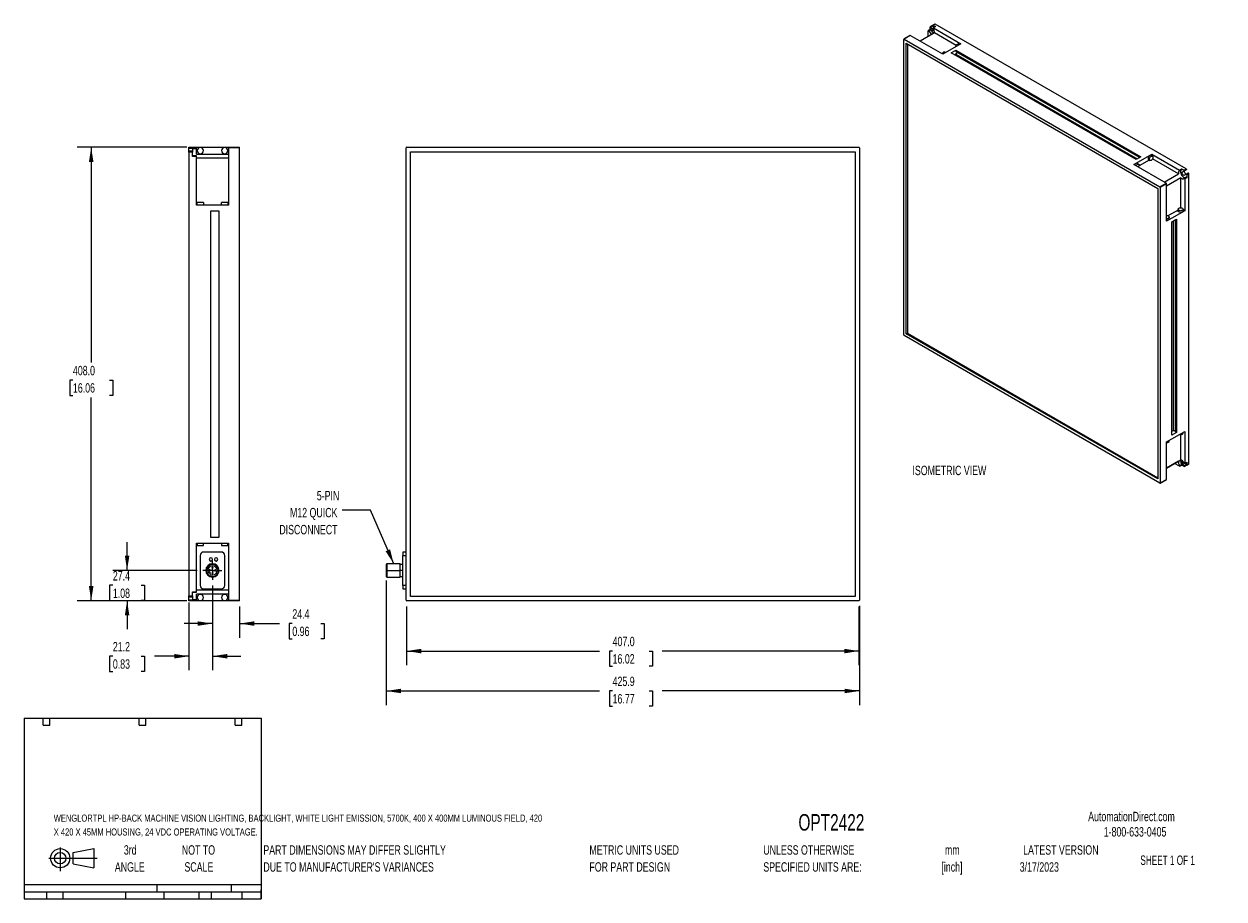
# Model space of a CAD drawing. Header units: millimetres. Extents: x 6 to 1356, y 6 to 990.
import ezdxf

# ---------------------------------------------------------------- set-up
doc = ezdxf.new("R2010")
doc.units = ezdxf.units.MM
doc.header["$LTSCALE"] = 5
doc.linetypes.add('CENTERX2', pattern=[20.32, 12.7, -2.54, 2.54, -2.54])
doc.layers.add('CENTER', color=40, linetype='CENTERX2')
doc.layers.add('DIMENSIONS', color=140, linetype='Continuous', lineweight=25)
doc.layers.add('TEXT', color=140, linetype='Continuous', lineweight=25)
doc.styles.add('SLDTEXTSTYLE0', font='TXT', dxfattribs={"width": 0.7})
doc.styles.add('SLDTEXTSTYLE1', font='TXT', dxfattribs={"width": 0.65})
doc.dimstyles.new('SLDDIMSTYLE0', dxfattribs={"dimtxt": 10.790039, "dimasz": 16.51, "dimexe": 0, "dimexo": 0.0625, "dimgap": 2.69751, "dimtad": 0, "dimtih": 1, "dimtoh": 1, "dimlfac": 0.8, "dimrnd": 1e-09, "dimzin": 4, "dimdsep": 46, "dimtxsty": 'SLDTEXTSTYLE0', "dimsah": 1, "dimcen": 0.09, "dimadec": 0, "dimazin": 1, "dimtfac": 1, "dimtofl": 0, "dimtmove": 0, "dimatfit": 3, "dimfxl": 0, "dimfrac": 2, "dimtolj": 1, "dimtzin": 12, "dimarcsym": 0})
doc.dimstyles.new('SLDDIMSTYLE1', dxfattribs={"dimtxt": 10.790039, "dimasz": 16.51, "dimexe": 0, "dimexo": 0.0625, "dimgap": 2.69751, "dimtad": 0, "dimtih": 1, "dimtoh": 1, "dimlfac": 0.8, "dimrnd": 1e-09, "dimzin": 12, "dimdsep": 46, "dimtxsty": 'SLDTEXTSTYLE0', "dimsah": 1, "dimcen": 0.09, "dimadec": 0, "dimazin": 3, "dimtfac": 1, "dimtofl": 0, "dimtmove": 0, "dimatfit": 3, "dimfxl": 0, "dimfrac": 2, "dimtolj": 1, "dimtzin": 12, "dimarcsym": 0})
doc.dimstyles.new('SLDDIMSTYLE2', dxfattribs={"dimtxt": 0.18, "dimasz": 16.51, "dimexe": 0, "dimexo": 0.0625, "dimgap": 0, "dimtad": 0, "dimtih": 1, "dimtoh": 1, "dimdec": 0, "dimrnd": 1e-09, "dimzin": 0, "dimdsep": 46, "dimtxsty": 'Standard', "dimsah": 1, "dimcen": 0.09, "dimadec": 0, "dimazin": 0, "dimtfac": 16.51, "dimtdec": 0, "dimtofl": 0, "dimtmove": 0, "dimatfit": 3, "dimfxl": 0, "dimfrac": 2, "dimtolj": 1, "dimtzin": 0, "dimarcsym": 0})
doc.dimstyles.new('SLDDIMSTYLE3', dxfattribs={"dimtxt": 10.790039, "dimasz": 16.51, "dimexe": 0, "dimexo": 0.0625, "dimgap": 2.69751, "dimtad": 0, "dimtih": 1, "dimtoh": 1, "dimlfac": 0.8, "dimrnd": 1e-09, "dimzin": 12, "dimdsep": 46, "dimtxsty": 'SLDTEXTSTYLE0', "dimsah": 1, "dimcen": 0.09, "dimadec": 0, "dimazin": 3, "dimtfac": 1, "dimtmove": 0, "dimatfit": 0, "dimfxl": 0, "dimfrac": 2, "dimtolj": 1, "dimtzin": 12, "dimarcsym": 0})

# ---------------------------------------------------------------- blocks, each defined once
blk = doc.blocks.new('Block11')
at = {"color": 7, "linetype": 'Continuous', "lineweight": 18}
for p, q in [((0, 14.4), (54.4, 14.4)), ((12.9, 26.6), (12.9, 0)), ((27.4, 20.8), (50.9, 25.2)), ((27.4, 8), (27.4, 20.8)), ((50.9, 25.2), (50.9, 3.7)), ((27.4, 8), (50.9, 3.7))]:
    blk.add_line(p, q, dxfattribs=at)
for radius in [10.8, 6.43]:
    blk.add_circle((12.9, 14.4), radius, dxfattribs=at)
blk = doc.blocks.new('Block12')
at = {"color": 7, "linetype": 'Continuous'}
blk.add_blockref('Block11', (0, 0), dxfattribs=at)
blk = doc.blocks.new('SW_NOTE_0')
at = {"layer": 'TEXT', "color": 0, "attachment_point": 1, "style": 'SLDTEXTSTYLE0'}
for s, insert, char_height in [('WENGLORTPL HP-BACK MACHINE VISION LIGHTING, BACKLIGHT, WHITE LIGHT EMISSION, 5700K, 400 X 400MM LUMINOUS FIELD, 420', (0, 10.2), 7.9375), ('X 420 X 45MM HOUSING, 24 VDC OPERATING VOLTAGE.', (0, -5.4), 7.938)]:
    blk.add_mtext(s, dxfattribs=dict(at, insert=insert, char_height=char_height))
blk = doc.blocks.new('SW_NOTE_0_1')
at = {"layer": 'TEXT', "color": 0, "char_height": 10.58, "attachment_point": 2, "style": 'SLDTEXTSTYLE0'}
for s, insert in [('mm', (14.2, 13.6)), ('[inch]', (13.8, -5.5))]:
    blk.add_mtext(s, dxfattribs=dict(at, insert=insert))
blk = doc.blocks.new('SW_NOTE_0_2')
at = {"layer": 'TEXT', "color": 0, "char_height": 10.583, "attachment_point": 1, "style": 'SLDTEXTSTYLE0'}
for s, insert in [('UNLESS OTHERWISE', (0, 13.6)), ('SPECIFIED UNITS ARE:', (0, -5.5))]:
    blk.add_mtext(s, dxfattribs=dict(at, insert=insert))
blk = doc.blocks.new('SW_NOTE_0_3')
at = {"layer": 'TEXT', "color": 0, "char_height": 10.583, "attachment_point": 1, "style": 'SLDTEXTSTYLE0'}
for s, insert in [('PART DIMENSIONS MAY DIFFER SLIGHTLY', (0, 13.6)), ("DUE TO MANUFACTURER'S VARIANCES", (0, -5.5))]:
    blk.add_mtext(s, dxfattribs=dict(at, insert=insert))
blk = doc.blocks.new('SW_NOTE_0_4')
at = {"layer": 'TEXT', "color": 0, "char_height": 10.58, "attachment_point": 2, "style": 'SLDTEXTSTYLE0'}
for s, insert in [('NOT TO', (26.3, 13.6)), ('SCALE', (26.8, -5.5))]:
    blk.add_mtext(s, dxfattribs=dict(at, insert=insert))
blk = doc.blocks.new('SW_NOTE_0_5')
at = {"layer": 'TEXT', "color": 0, "char_height": 10.58, "attachment_point": 2, "style": 'SLDTEXTSTYLE0'}
for s, insert in [('3rd', (11.6, 13.6)), ('ANGLE', (11.1, -5.5))]:
    blk.add_mtext(s, dxfattribs=dict(at, insert=insert))
blk = doc.blocks.new('SW_NOTE_0_6')
at = {"layer": 'TEXT', "color": 0, "char_height": 10.583, "attachment_point": 1, "style": 'SLDTEXTSTYLE0'}
for s, insert in [('METRIC UNITS USED', (0, 13.6)), ('FOR PART DESIGN', (0, -5.5))]:
    blk.add_mtext(s, dxfattribs=dict(at, insert=insert))
blk = doc.blocks.new('_D')
at = {"layer": 'DIMENSIONS'}
for p, q in [((436.8, 335.3), (436.8, 269.3)), ((945.6, 335.3), (945.6, 269.3)), ((436.8, 285.2), (653.9, 285.2)), ((668.5, 285.2), (664.9, 285.2)), ((664.9, 285.2), (664.9, 268)), ((709.6, 285.2), (713.2, 285.2)), ((713.2, 285.2), (713.2, 268)), ((945.6, 285.2), (724.2, 285.2)), ((664.9, 268), (668.5, 268)), ((713.2, 268), (709.6, 268))]:
    blk.add_line(p, q, dxfattribs=at)
for points in [[(436.8, 285.2), (453.3, 282.6), (453.3, 287.7)], [(945.6, 285.2), (929.1, 287.7), (929.1, 282.6)]]:
    blk.add_solid(points, dxfattribs=at)
at = {"layer": 'DIMENSIONS', "char_height": 10.58, "attachment_point": 1, "style": 'SLDTEXTSTYLE0'}
for s, insert in [('407.0', (668.5, 301.2)), ('16.02', (668.5, 281.7))]:
    blk.add_mtext(s, dxfattribs=dict(at, insert=insert))
blk = doc.blocks.new('_D_1')
at = {"layer": 'DIMENSIONS'}
for p, q in [((413.8, 364.4), (413.8, 224.4)), ((946.2, 335.9), (946.2, 224.4)), ((413.8, 240.3), (653.9, 240.3)), ((668.5, 240.3), (664.9, 240.3)), ((664.9, 240.3), (664.9, 223.2)), ((709.6, 240.3), (713.2, 240.3)), ((713.2, 240.3), (713.2, 223.2)), ((946.2, 240.3), (724.2, 240.3)), ((664.9, 223.2), (668.5, 223.2)), ((713.2, 223.2), (709.6, 223.2))]:
    blk.add_line(p, q, dxfattribs=at)
for points in [[(413.8, 240.3), (430.3, 237.8), (430.3, 242.8)], [(946.2, 240.3), (929.7, 242.8), (929.7, 237.8)]]:
    blk.add_solid(points, dxfattribs=at)
at = {"layer": 'DIMENSIONS', "char_height": 10.58, "attachment_point": 1, "style": 'SLDTEXTSTYLE0'}
for s, insert in [('425.9', (668.5, 256.4)), ('16.77', (668.5, 236.8))]:
    blk.add_mtext(s, dxfattribs=dict(at, insert=insert))
blk = doc.blocks.new('SW_NOTE_0_7')
at = {"layer": 'TEXT', "color": 0, "char_height": 10.58, "attachment_point": 3, "style": 'SLDTEXTSTYLE0'}
for s, insert in [('5-PIN', (-3.2, 21.6)), ('M12 QUICK', (-5.3, 2.5)), ('DISCONNECT', (-5.2, -16.6))]:
    blk.add_mtext(s, dxfattribs=dict(at, insert=insert))
blk = doc.blocks.new('_D_2')
at = {"layer": 'DIMENSIONS'}
for p, q in [((218.4, 358.9), (218.4, 263.5)), ((191.9, 339.6), (191.9, 263.5)), ((106.3, 279.4), (102.7, 279.4)), ((102.7, 279.4), (102.7, 262.2)), ((138.3, 279.4), (142, 279.4)), ((142, 279.4), (142, 262.2)), ((191.9, 279.4), (153, 279.4)), ((218.4, 279.4), (250.1, 279.4)), ((102.7, 262.2), (106.3, 262.2)), ((142, 262.2), (138.3, 262.2))]:
    blk.add_line(p, q, dxfattribs=at)
for points in [[(191.9, 279.4), (175.4, 281.9), (175.4, 276.8)], [(218.4, 279.4), (234.9, 276.8), (234.9, 281.9)]]:
    blk.add_solid(points, dxfattribs=at)
at = {"layer": 'DIMENSIONS', "char_height": 10.58, "attachment_point": 1, "style": 'SLDTEXTSTYLE0'}
for s, insert in [('21.2', (106.3, 295.4)), ('0.83', (106.3, 275.9))]:
    blk.add_mtext(s, dxfattribs=dict(at, insert=insert))
blk = doc.blocks.new('_D_3')
at = {"layer": 'DIMENSIONS'}
for p, q in [((218.4, 358.9), (218.4, 300.2)), ((248.8, 335.3), (248.8, 300.2)), ((218.4, 316.1), (186.6, 316.1)), ((248.8, 316.1), (293.6, 316.1)), ((308.2, 316.1), (304.6, 316.1)), ((304.6, 316.1), (304.6, 299)), ((340.3, 316.1), (343.9, 316.1)), ((343.9, 316.1), (343.9, 299)), ((304.6, 299), (308.2, 299)), ((343.9, 299), (340.3, 299))]:
    blk.add_line(p, q, dxfattribs=at)
for points in [[(218.4, 316.1), (201.8, 318.6), (201.8, 313.6)], [(248.8, 316.1), (265.3, 313.6), (265.3, 318.6)]]:
    blk.add_solid(points, dxfattribs=at)
at = {"layer": 'DIMENSIONS', "char_height": 10.58, "attachment_point": 1, "style": 'SLDTEXTSTYLE0'}
for s, insert in [('24.4', (308.2, 332.2)), ('0.96', (308.2, 312.6))]:
    blk.add_mtext(s, dxfattribs=dict(at, insert=insert))
blk = doc.blocks.new('_D_4')
at = {"layer": 'DIMENSIONS'}
for p, q in [((122.3, 375.9), (122.3, 407.6)), ((201.3, 375.9), (106.4, 375.9)), ((106.3, 359.1), (102.7, 359.1)), ((102.7, 359.1), (102.7, 341.9)), ((138.3, 359.1), (142, 359.1)), ((142, 359.1), (142, 341.9)), ((102.7, 341.9), (106.3, 341.9)), ((189.7, 341.7), (106.4, 341.7)), ((122.3, 341.7), (122.3, 309.9)), ((142, 341.9), (138.3, 341.9))]:
    blk.add_line(p, q, dxfattribs=at)
for points in [[(122.3, 375.9), (124.9, 392.4), (119.8, 392.4)], [(122.3, 341.7), (119.8, 325.2), (124.9, 325.2)]]:
    blk.add_solid(points, dxfattribs=at)
at = {"layer": 'DIMENSIONS', "char_height": 10.58, "attachment_point": 1, "style": 'SLDTEXTSTYLE0'}
for s, insert in [('27.4', (106.3, 375.1)), ('1.08', (106.3, 355.5))]:
    blk.add_mtext(s, dxfattribs=dict(at, insert=insert))
blk = doc.blocks.new('_D_5')
at = {"layer": 'DIMENSIONS'}
for p, q in [((189.7, 851.7), (66, 851.7)), ((81.9, 851.7), (81.9, 609.5)), ((61.4, 589.9), (57.8, 589.9)), ((57.8, 589.9), (57.8, 572.7)), ((102.4, 589.9), (106.1, 589.9)), ((106.1, 589.9), (106.1, 572.7)), ((57.8, 572.7), (61.4, 572.7)), ((81.9, 341.7), (81.9, 570.3)), ((106.1, 572.7), (102.4, 572.7)), ((189.7, 341.7), (66, 341.7))]:
    blk.add_line(p, q, dxfattribs=at)
for points in [[(81.9, 851.7), (79.4, 835.2), (84.5, 835.2)], [(81.9, 341.7), (84.5, 358.2), (79.4, 358.2)]]:
    blk.add_solid(points, dxfattribs=at)
at = {"layer": 'DIMENSIONS', "char_height": 10.58, "attachment_point": 1, "style": 'SLDTEXTSTYLE0'}
for s, insert in [('408.0', (61.4, 605.9)), ('16.06', (61.4, 586.4))]:
    blk.add_mtext(s, dxfattribs=dict(at, insert=insert))
blk = doc.blocks.new('SW_CENTERMARKSYMBOL_0')
at = {"layer": 'CENTER', "color": 0}
for p, q in [((-6.35, 0), (-10.675, 0)), ((0, 0), (-3.175, 0)), ((0, 6.35), (0, 10.675)), ((0, 0), (0, 3.175)), ((0, 0), (0, -3.175)), ((0, 0), (3.175, 0)), ((6.35, 0), (10.675, 0)), ((0, -6.35), (0, -10.675))]:
    blk.add_line(p, q, dxfattribs=at)

msp = doc.modelspace()

# ---------------------------------------------------------------- linework, layer by layer
for p, q in [((1025.873, 984.243), (1025.873, 987.155)), ((1028.331, 988.743), (1025.976, 987.384)), ((1026.476, 987.095), (1028.726, 988.394)), ((1028.283, 983.966), (1026.476, 987.095)), ((1031.081, 990.331), (1028.726, 988.972)), ((1028.726, 988.395), (1029.81, 986.517)), ((1031.331, 990.307), (1028.976, 988.947)), ((1028.976, 988.947), (1031.644, 987.407)), ((1031.394, 987.432), (1029.047, 986.077)), ((1031.644, 987.407), (1029.297, 986.052)), ((1029.297, 986.052), (1060.295, 968.157)), ((1313.623, 827.343), (1031.331, 990.307)), ((996.054, 640.785), (996.054, 973.117)), ((1003.123, 977.366), (996.158, 973.346)), ((1003.373, 977.342), (996.408, 973.321)), ((996.408, 973.321), (1284.2, 807.182)), ((1039.789, 956.319), (1003.373, 977.342)), ((1030.51, 980.371), (1014.318, 971.023)), ((1023.525, 976.339), (1023.525, 982.719)), ((1025.976, 984.303), (1023.629, 982.948)), ((1023.879, 982.923), (1026.226, 984.278)), ((1024.168, 982.583), (1026.516, 983.938)), ((1028.283, 983.966), (1029.561, 984.703)), ((1054.977, 966.246), (1030.51, 980.371)), ((998.882, 642.01), (998.882, 968.626)), ((998.882, 968.626), (1281.725, 805.344)), ((1000.049, 967.952), (1000.049, 642.683)), ((1060.295, 968.157), (1039.789, 956.319)), ((1042.942, 958.14), (1042.072, 958.642)), ((1049.476, 957.83), (1054.709, 960.85)), ((1054.709, 960.85), (1262.598, 840.838)), ((1054.709, 960.85), (1054.709, 959.544)), ((1054.709, 959.544), (1261.466, 840.185)), ((1055.936, 958.835), (1054.709, 956.278)), ((1058.498, 967.12), (1057.629, 967.622)), ((1257.365, 837.818), (1049.476, 957.83)), ((1054.709, 956.278), (1053.436, 955.543)), ((1054.709, 956.278), (1258.637, 838.552)), ((191.92, 851.671), (196.083, 851.671)), ((191.92, 850.604), (191.92, 851.671)), ((191.92, 850.604), (196.083, 850.604)), ((191.92, 847.41), (191.92, 850.604)), ((196.083, 851.671), (196.083, 850.604)), ((196.083, 851.671), (200.233, 851.671)), ((196.083, 850.604), (196.083, 847.41)), ((196.083, 850.535), (200.233, 850.535)), ((200.233, 850.535), (200.233, 851.671)), ((200.233, 851.671), (236.483, 851.671)), ((200.233, 844.046), (200.233, 850.535)), ((236.483, 851.671), (248.795, 851.671)), ((236.483, 851.671), (236.483, 851.046)), ((236.483, 851.046), (236.483, 786.671)), ((248.795, 851.046), (236.483, 851.046)), ((248.795, 851.046), (248.795, 851.671)), ((248.795, 342.296), (248.795, 851.046)), ((436.212, 342.296), (436.212, 851.046)), ((436.837, 851.671), (945.587, 851.671)), ((946.212, 851.046), (946.212, 342.296)), ((196.083, 847.41), (191.92, 847.41)), ((191.92, 846.81), (191.92, 847.41)), ((196.083, 846.81), (191.92, 846.81)), ((191.92, 846.185), (191.92, 846.81)), ((191.92, 846.185), (191.92, 347.157)), ((196.083, 846.185), (191.92, 846.185)), ((196.083, 847.41), (196.083, 846.81)), ((196.083, 846.81), (196.083, 846.185)), ((196.083, 841.468), (196.083, 846.185)), ((200.233, 842.093), (196.083, 842.093)), ((200.233, 841.468), (196.083, 841.468)), ((200.233, 844.046), (236.483, 844.046)), ((200.233, 841.468), (200.233, 842.093)), ((200.233, 786.671), (200.233, 841.468)), ((236.483, 839.324), (200.233, 839.324)), ((441.212, 346.671), (441.212, 846.671)), ((441.212, 846.671), (941.212, 846.671)), ((941.212, 846.671), (941.212, 346.671)), ((1254.749, 832.225), (1275.255, 844.063)), ((1262.598, 840.838), (1257.365, 837.818)), ((1272.172, 837.303), (1260.701, 830.68)), ((1270.8, 839.042), (1272.391, 838.123)), ((1271.38, 837.76), (1272.971, 836.841)), ((1275.771, 841.691), (1274.18, 842.61)), ((1275.255, 844.063), (1306.253, 826.168)), ((1275.255, 841.989), (1275.255, 844.063)), ((1305.04, 821.888), (1275.905, 838.707)), ((1291.165, 811.203), (1254.749, 832.225)), ((1260.215, 832.711), (1258.624, 833.629)), ((1306.253, 826.168), (1308.601, 827.524)), ((1306.503, 825.327), (1308.851, 826.682)), ((1308.601, 827.524), (1311.269, 825.983)), ((1309.712, 824.099), (1312.066, 825.458)), ((1309.712, 824.099), (1311.519, 825.142)), ((1311.269, 825.983), (1313.623, 827.343)), ((1311.519, 825.142), (1313.873, 826.501)), ((1313.873, 826.501), (1312.066, 825.458)), ((1284.2, 807.182), (1291.165, 811.203)), ((1291.519, 810.59), (1284.554, 806.569)), ((1288.848, 812.54), (1305.04, 821.888)), ((1307.711, 817.261), (1291.519, 807.913)), ((1291.519, 768.538), (1291.519, 810.59)), ((1307.711, 783.618), (1307.711, 817.261)), ((1313.769, 818.164), (1311.421, 816.809)), ((1314.019, 818.139), (1311.671, 816.784)), ((1313.769, 821.245), (1311.962, 820.201)), ((1314.372, 817.527), (1312.025, 816.172)), ((1312.025, 816.172), (1312.025, 780.376)), ((1316.123, 822.604), (1313.769, 821.245)), ((1316.373, 822.58), (1314.019, 821.22)), ((1316.727, 821.967), (1314.372, 820.608)), ((1314.372, 820.608), (1314.372, 817.527)), ((1316.727, 495.986), (1316.727, 821.967)), ((1281.725, 805.344), (1281.725, 478.728)), ((1284.554, 806.569), (1284.554, 474.237)), ((236.483, 786.671), (200.233, 786.671)), ((208.108, 789.484), (201.108, 789.484)), ((201.108, 786.671), (201.108, 789.484)), ((208.108, 789.484), (208.108, 786.671)), ((228.608, 786.671), (228.608, 789.484)), ((235.608, 789.484), (228.608, 789.484)), ((235.608, 789.484), (235.608, 786.671)), ((216.358, 780.421), (225.608, 780.421)), ((216.358, 412.921), (216.358, 780.421)), ((225.608, 780.421), (225.608, 412.921)), ((1312.025, 780.376), (1291.519, 768.538)), ((1304.628, 781.087), (1293.158, 774.465)), ((1294.672, 771.192), (1294.672, 773.029)), ((1297.67, 768.007), (1302.903, 771.028)), ((1301.772, 531.618), (1301.772, 770.375)), ((1302.903, 771.028), (1302.903, 530.965)), ((1304.628, 782.009), (1304.628, 780.172)), ((1305.449, 780.866), (1305.449, 779.029)), ((1310.228, 780.172), (1310.228, 782.009)), ((1312.025, 780.376), (1310.228, 781.413)), ((1297.67, 527.944), (1297.67, 768.007)), ((1298.943, 768.742), (1298.943, 533.251)), ((1284.2, 474.033), (996.408, 640.172)), ((998.882, 642.01), (1000.049, 642.683)), ((1281.725, 478.728), (998.882, 642.01)), ((1000.049, 642.683), (1281.725, 480.075)), ((1291.519, 520.31), (1312.025, 532.148)), ((1297.67, 532.516), (1298.943, 533.251)), ((1302.903, 530.965), (1297.67, 527.944)), ((1298.943, 533.251), (1301.772, 533.035)), ((1301.772, 531.618), (1302.903, 530.965)), ((1307.711, 500.243), (1307.711, 528.498)), ((1310.228, 530.107), (1310.228, 531.111)), ((1312.025, 532.148), (1312.025, 496.353)), ((1291.519, 478.258), (1291.519, 520.31)), ((1294.672, 521.126), (1294.672, 522.131)), ((1291.519, 490.895), (1307.711, 500.243)), ((1305.04, 498.701), (1291.519, 490.895)), ((1306.253, 493.02), (1300.726, 496.21)), ((1308.804, 495), (1306.456, 493.645)), ((1306.503, 492.995), (1308.851, 494.35)), ((1311.269, 492.835), (1308.747, 494.29)), ((1310.989, 497.255), (1309.712, 496.517)), ((1311.519, 493.387), (1309.712, 496.517)), ((1313.769, 494.686), (1311.519, 493.387)), ((1311.519, 492.81), (1313.873, 494.169)), ((1313.977, 494.398), (1311.622, 493.039)), ((1311.921, 496.124), (1314.269, 497.479)), ((1312.025, 496.353), (1314.372, 497.708)), ((1312.685, 496.564), (1313.769, 494.687)), ((1314.269, 494.398), (1316.623, 495.757)), ((1314.372, 497.708), (1314.372, 494.627)), ((1314.372, 494.627), (1316.727, 495.986)), ((1284.45, 474.008), (1291.415, 478.029)), ((1284.554, 474.237), (1291.519, 478.258)), ((200.233, 406.671), (236.483, 406.671)), ((200.233, 351.874), (200.233, 406.671)), ((201.108, 406.671), (201.108, 403.859)), ((208.108, 403.859), (208.108, 406.671)), ((225.608, 412.921), (216.358, 412.921)), ((228.608, 406.671), (228.608, 403.859)), ((235.608, 403.859), (235.608, 406.671)), ((236.483, 406.671), (236.483, 342.296)), ((201.108, 403.859), (208.108, 403.859)), ((204.608, 392.768), (204.608, 359.018)), ((228.358, 396.518), (208.358, 396.518)), ((228.608, 403.859), (235.608, 403.859)), ((232.108, 359.018), (232.108, 392.768)), ((432.587, 396.518), (432.587, 392.768)), ((436.212, 396.518), (432.587, 396.518)), ((432.587, 359.018), (432.587, 392.768)), ((432.587, 392.768), (436.212, 392.768)), ((218.068, 379.022), (217.733, 379.022)), ((218.983, 379.022), (218.648, 379.022)), ((414.462, 383.393), (413.837, 382.768)), ((413.837, 382.768), (413.837, 375.893)), ((429.337, 383.393), (414.462, 383.393)), ((414.462, 383.393), (414.462, 375.893)), ((429.337, 375.893), (429.337, 383.393)), ((432.587, 382.612), (429.337, 382.612)), ((210.858, 375.893), (211.483, 375.893)), ((214.69, 373.285), (214.198, 372.794)), ((214.939, 375.893), (214.604, 375.893)), ((215.751, 372.225), (215.259, 371.733)), ((215.854, 375.893), (215.519, 375.893)), ((218.068, 375.893), (217.733, 375.893)), ((218.068, 372.764), (217.733, 372.764)), ((218.983, 375.893), (218.648, 375.893)), ((218.983, 372.764), (218.648, 372.764)), ((221.197, 375.893), (220.862, 375.893)), ((222.112, 375.893), (221.777, 375.893)), ((225.233, 375.893), (225.858, 375.893)), ((413.837, 375.893), (413.837, 369.018)), ((413.837, 375.893), (414.462, 375.893)), ((413.837, 369.018), (414.462, 368.393)), ((414.462, 375.893), (414.462, 368.393)), ((414.462, 375.893), (429.337, 375.893)), ((414.462, 368.393), (429.337, 368.393)), ((429.337, 368.393), (429.337, 375.893)), ((432.587, 375.893), (429.337, 375.893)), ((429.337, 369.174), (432.587, 369.174)), ((196.083, 351.874), (200.233, 351.874)), ((196.083, 347.157), (196.083, 351.874)), ((196.083, 351.249), (200.233, 351.249)), ((200.233, 354.018), (236.483, 354.018)), ((200.233, 351.249), (200.233, 351.874)), ((208.358, 355.268), (228.358, 355.268)), ((432.587, 359.018), (432.587, 355.268)), ((436.212, 359.018), (432.587, 359.018)), ((432.587, 355.268), (436.212, 355.268)), ((191.92, 347.157), (196.083, 347.157)), ((191.92, 346.532), (191.92, 347.157)), ((191.92, 346.532), (196.083, 346.532)), ((191.92, 345.932), (191.92, 346.532)), ((196.083, 345.932), (191.92, 345.932)), ((191.92, 342.738), (191.92, 345.932)), ((191.92, 342.738), (196.083, 342.738)), ((191.92, 342.738), (191.92, 342.296)), ((196.083, 342.296), (191.92, 342.296)), ((191.92, 341.671), (191.92, 342.296)), ((196.083, 341.671), (191.92, 341.671)), ((196.083, 347.157), (196.083, 346.532)), ((196.083, 346.532), (196.083, 345.932)), ((196.083, 345.932), (196.083, 342.738)), ((200.233, 342.807), (196.083, 342.807)), ((196.083, 342.738), (196.083, 342.296)), ((196.083, 341.671), (196.083, 342.296)), ((200.233, 341.671), (196.083, 341.671)), ((236.483, 349.296), (200.233, 349.296)), ((200.233, 342.807), (200.233, 349.296)), ((200.233, 341.671), (200.233, 342.807)), ((236.483, 341.671), (200.233, 341.671)), ((236.483, 342.296), (248.795, 342.296)), ((236.483, 342.296), (236.483, 341.671)), ((248.795, 341.671), (236.483, 341.671)), ((248.795, 341.671), (248.795, 342.296)), ((945.587, 341.671), (436.837, 341.671)), ((941.212, 346.671), (441.212, 346.671))]:
    msp.add_line(p, q)
at = {"flags": 128}
for points in [[(1026.476, 987.095), (1026.393, 987.215), (1026.295, 987.312), (1026.192, 987.377), (1026.091, 987.406), (1026.002, 987.396), (1025.932, 987.347), (1025.888, 987.265), (1025.873, 987.155)], [(1028.976, 988.947), (1028.874, 988.989), (1028.78, 988.992), (1028.703, 988.956), (1028.65, 988.884), (1028.624, 988.782), (1028.63, 988.66), (1028.664, 988.527), (1028.726, 988.395)], [(1029.093, 985.427), (1029.014, 985.563), (1028.962, 985.706), (1028.943, 985.844), (1028.96, 985.961), (1029.009, 986.047), (1029.088, 986.094), (1029.187, 986.095), (1029.297, 986.052)], [(1042.072, 958.642), (1041.43, 958.766), (1040.672, 958.503), (1039.915, 957.892), (1039.272, 957.025), (1039.107, 956.713)], [(1057.629, 967.622), (1056.986, 967.747), (1056.229, 967.484), (1055.471, 966.872), (1054.829, 966.006), (1054.4, 965.016), (1054.321, 964.709)], [(1274.18, 842.61), (1273.538, 842.734), (1272.78, 842.471), (1272.023, 841.86), (1271.38, 840.993), (1270.951, 840.004), (1270.8, 839.042)], [(1270.8, 839.042), (1270.951, 838.254), (1271.38, 837.76), (1271.38, 837.76)], [(1272.391, 838.123), (1272.542, 839.085), (1272.971, 840.075), (1273.614, 840.941), (1274.371, 841.553), (1275.129, 841.816), (1275.771, 841.691), (1276.2, 841.197), (1276.351, 840.409)], [(1276.351, 840.409), (1276.2, 839.447), (1275.771, 838.458), (1275.129, 837.591), (1274.371, 836.98), (1273.614, 836.717), (1272.971, 836.841), (1272.542, 837.335), (1272.391, 838.123)], [(1258.624, 833.629), (1257.982, 833.754), (1257.224, 833.491), (1256.466, 832.879), (1255.824, 832.013), (1255.658, 831.7)], [(1257.249, 830.782), (1257.415, 831.094), (1258.057, 831.961), (1258.815, 832.572), (1259.573, 832.835), (1260.215, 832.711), (1260.644, 832.217), (1260.795, 831.429)], [(1306.456, 825.309), (1306.053, 825.16), (1305.703, 824.917), (1305.413, 824.584), (1305.191, 824.169), (1305.039, 823.68), (1304.963, 823.129), (1304.963, 822.527), (1305.04, 821.888)], [(1306.253, 826.168), (1306.363, 826.085), (1306.462, 825.969), (1306.54, 825.832), (1306.59, 825.689), (1306.607, 825.552), (1306.588, 825.436), (1306.536, 825.352), (1306.456, 825.309)], [(1307.927, 826.149), (1307.611, 825.683), (1307.343, 824.791), (1307.324, 823.71), (1307.557, 822.517), (1308.025, 821.298), (1308.694, 820.14), (1309.515, 819.126), (1310.432, 818.328), (1311.377, 817.803), (1312.284, 817.59), (1312.845, 817.63)], [(1308.601, 827.524), (1308.711, 827.44), (1308.81, 827.324), (1308.888, 827.187), (1308.938, 827.044), (1308.954, 826.907), (1308.936, 826.791), (1308.884, 826.707), (1308.851, 826.682)], [(1311.962, 820.201), (1311.446, 820.101), (1310.837, 820.313), (1310.228, 820.804), (1309.712, 821.5), (1309.367, 822.295), (1309.246, 823.068), (1309.367, 823.702), (1309.712, 824.099)], [(1311.519, 825.142), (1311.581, 825.203), (1311.615, 825.295), (1311.621, 825.412), (1311.595, 825.543), (1311.542, 825.676), (1311.465, 825.801), (1311.371, 825.907), (1311.269, 825.983)], [(1312.066, 825.458), (1311.722, 825.061), (1311.6, 824.428), (1311.722, 823.655), (1312.066, 822.86), (1312.583, 822.163), (1313.191, 821.672), (1313.8, 821.46), (1314.316, 821.561)], [(1313.623, 827.343), (1313.726, 827.266), (1313.82, 827.16), (1313.897, 827.036), (1313.95, 826.902), (1313.975, 826.771), (1313.97, 826.655), (1313.935, 826.562), (1313.873, 826.501)], [(1307.711, 817.261), (1308.227, 816.875), (1308.748, 816.574), (1309.263, 816.364), (1309.762, 816.251), (1310.233, 816.237), (1310.666, 816.321), (1311.052, 816.503), (1311.382, 816.777)], [(1305.449, 780.866), (1304.842, 781.391), (1304.628, 782.009), (1304.842, 782.628), (1305.449, 783.152), (1306.357, 783.503), (1307.428, 783.626), (1308.5, 783.503), (1309.408, 783.152)], [(1309.408, 783.152), (1310.015, 782.628), (1310.228, 782.009), (1310.015, 781.391), (1309.408, 780.866), (1308.5, 780.516), (1307.428, 780.393), (1306.357, 780.516), (1305.449, 780.866)], [(1293.852, 774.172), (1294.459, 773.648), (1294.672, 773.029), (1294.459, 772.41), (1293.852, 771.886), (1292.944, 771.536), (1291.872, 771.413), (1291.519, 771.425)], [(1294.672, 771.192), (1294.459, 770.573), (1293.852, 770.049), (1292.944, 769.698), (1291.872, 769.575), (1291.519, 769.588)], [(1305.449, 779.029), (1304.842, 779.554), (1304.628, 780.172)], [(1310.228, 780.172), (1310.015, 779.554), (1309.408, 779.029), (1308.5, 778.679), (1307.428, 778.556), (1306.357, 778.679), (1305.449, 779.029)], [(1306.051, 528.699), (1306.357, 528.613), (1307.428, 528.49), (1308.5, 528.613), (1309.408, 528.964), (1310.015, 529.488), (1310.228, 530.107)], [(1291.519, 519.523), (1291.872, 519.51), (1292.944, 519.633), (1293.852, 519.983), (1294.459, 520.508), (1294.672, 521.126)], [(1306.456, 493.645), (1306.536, 493.509), (1306.588, 493.365), (1306.607, 493.228), (1306.59, 493.11), (1306.54, 493.024), (1306.462, 492.978), (1306.363, 492.976), (1306.253, 493.02)], [(1308.851, 494.35), (1308.888, 494.379), (1308.938, 494.465), (1308.954, 494.583), (1308.936, 494.721), (1308.884, 494.864), (1308.804, 495)], [(1309.712, 496.517), (1309.434, 497.111), (1309.276, 497.709), (1309.253, 498.261), (1309.367, 498.718), (1309.605, 499.041)], [(1312.025, 496.353), (1312.007, 496.236), (1311.956, 496.151), (1311.877, 496.106), (1311.778, 496.106), (1311.668, 496.15), (1311.558, 496.235), (1311.459, 496.352), (1311.382, 496.489)], [(1313.974, 494.452), (1313.975, 494.439), (1313.977, 494.398)]]:
    msp.add_lwpolyline(points, dxfattribs=at)
for centre, radius, start, end in [((1028.438, 988.494), 0.272, 46.181326, 113.121305), ((1031.185, 990.109), 0.246, 53.612934, 115.076607), ((1031.499, 987.213), 0.243, 53.158094, 115.531447), ((996.27, 973.152), 0.218, 50.796715, 189.214037), ((1003.226, 977.137), 0.251, 54.382423, 114.307119), ((1023.741, 982.754), 0.218, 50.796715, 189.214037), ((1023.474, 982.286), 0.755, 23.133218, 57.561767), ((1030.51, 985.112), 6.828, 201.743608, 246.964483), ((1026.08, 984.074), 0.251, 54.382423, 114.307119), ((1025.821, 983.641), 0.755, 23.133218, 57.561767), ((1032.64, 986.254), 6.548, 200.717071, 247.984982), ((1030.241, 984.692), 2.088, 200.37005, 274.80117), ((1023.731, 981.199), 6.829, 353.038233, 38.254998), ((204.608, 847.921), 3.5, 0, 180), ((232.108, 847.921), 3.5, 0, 180), ((436.837, 851.046), 0.625, 90, 180), ((945.587, 851.046), 0.625, 0, 90), ((204.608, 847.921), 3.5, 180, 0), ((232.108, 847.921), 3.5, 180, 0), ((1256.509, 831.634), 4.29, 325.080521, 357.257529), ((1290.751, 810.555), 0.768, 2.605478, 57.394522), ((1311.53, 816.605), 0.228, 51.896818, 130.693039), ((1311.257, 816.137), 0.768, 2.605478, 57.394522), ((1313.872, 821.016), 0.251, 54.381827, 114.313952), ((1313.872, 817.93), 0.256, 54.973663, 113.715879), ((1313.605, 820.573), 0.768, 2.605478, 57.394522), ((1313.605, 817.492), 0.768, 2.605478, 57.394522), ((1316.227, 822.375), 0.251, 54.381827, 114.313952), ((1315.959, 821.932), 0.768, 2.605478, 57.394522), ((1283.786, 806.535), 0.768, 2.605478, 57.394522), ((1291.887, 770.357), 4.291, 62.746248, 94.926508), ((996.822, 640.82), 0.768, 182.605478, 237.394522), ((1313.993, 499.179), 6.663, 172.435347, 218.851847), ((1306.491, 496.482), 3.954, 59.64553, 72.024027), ((1304.44, 493.523), 7.549, 23.133218, 57.561767), ((1311.819, 497.873), 6.829, 173.038233, 218.254998), ((1311.407, 493.004), 0.218, 230.796715, 9.214037), ((1310.901, 493.014), 0.721, 1.956499, 31.143728), ((1314.4, 495.035), 0.721, 208.855609, 238.045328), ((1313.732, 494.371), 0.246, 305.013333, 6.298848), ((1314.157, 494.592), 0.218, 230.796715, 9.214037), ((1314.131, 497.679), 0.243, 304.466604, 6.845577), ((1316.489, 495.956), 0.24, 304.056351, 7.25583), ((1284.338, 474.202), 0.218, 230.796715, 9.214037), ((1291.274, 478.231), 0.246, 305.013333, 6.298848), ((208.358, 392.768), 3.75, 90, 180), ((228.358, 392.768), 3.75, 0, 90), ((218.358, 375.893), 7.5, 0, 180), ((218.358, 375.893), 6.875, 0, 180), ((218.358, 375.893), 5.188, 0, 180), ((216.608, 388.268), 1.875, 0, 180), ((216.608, 388.268), 1.875, 180, 0), ((218.358, 379.022), 0.625, 0, 180), ((218.358, 379.022), 0.625, 180, 0), ((218.358, 379.022), 0.29, 0, 180), ((218.358, 379.022), 0.29, 180, 0), ((222.42, 388.268), 1.875, 0, 180), ((222.42, 388.268), 1.875, 180, 0), ((218.358, 375.893), 7.5, 180, 0), ((218.358, 375.893), 6.875, 180, 0), ((218.358, 375.893), 5.188, 180, 216.687139), ((215.229, 375.893), 0.625, 0, 180), ((215.229, 375.893), 0.625, 180, 0), ((215.22, 372.755), 0.75, 0, 135), ((215.229, 375.893), 0.29, 0, 180), ((215.229, 375.893), 0.29, 180, 0), ((218.358, 375.893), 5.188, 233.312861, 0), ((215.22, 372.755), 0.75, 315, 0), ((218.358, 375.893), 0.625, 0, 180), ((218.358, 375.893), 0.625, 180, 0), ((218.358, 372.764), 0.625, 0, 180), ((218.358, 372.764), 0.625, 180, 0), ((218.358, 375.893), 0.29, 0, 180), ((218.358, 375.893), 0.29, 180, 0), ((218.358, 372.764), 0.29, 0, 180), ((218.358, 372.764), 0.29, 180, 0), ((221.487, 375.893), 0.625, 0, 180), ((221.487, 375.893), 0.625, 180, 0), ((221.487, 375.893), 0.29, 0, 180), ((221.487, 375.893), 0.29, 180, 0), ((208.358, 359.018), 3.75, 180, 270), ((228.358, 359.018), 3.75, 270, 0), ((204.608, 345.421), 3.5, 0, 180), ((204.608, 345.421), 3.5, 180, 0), ((232.108, 345.421), 3.5, 0, 180), ((232.108, 345.421), 3.5, 180, 0), ((436.837, 342.296), 0.625, 180, 270), ((945.587, 342.296), 0.625, 270, 0)]:
    msp.add_arc(centre, radius, start, end)
at = {"layer": 'TEXT'}
for p, q in [((6.35, 209.55), (273.05, 209.55)), ((6.35, 209.55), (6.35, 6.35)), ((27.94, 201.93), (27.94, 209.55)), ((35.56, 201.93), (35.56, 209.55)), ((135.89, 201.93), (135.89, 209.55)), ((143.51, 201.93), (143.51, 209.55)), ((243.84, 201.93), (243.84, 209.55)), ((251.46, 201.93), (251.46, 209.55)), ((273.05, 209.55), (273.05, 6.35)), ((27.94, 201.93), (35.56, 201.93)), ((135.89, 201.93), (143.51, 201.93)), ((243.84, 201.93), (251.46, 201.93)), ((273.05, 22.126), (6.35, 22.126)), ((273.05, 13.97), (6.35, 13.97)), ((31.75, 13.97), (31.75, 6.35)), ((50.212, 13.97), (50.212, 6.35)), ((120.646, 13.97), (120.646, 6.35)), ((155.759, 22.126), (155.759, 13.97)), ((163.78, 13.97), (163.78, 6.35)), ((203.024, 13.97), (203.024, 6.35)), ((216.812, 13.97), (216.812, 6.35)), ((239.575, 22.126), (239.575, 13.97)), ((251.349, 13.97), (251.349, 6.35)), ((273.05, 6.35), (273.05, 16.51)), ((6.35, 6.35), (273.05, 6.35))]:
    msp.add_line(p, q, dxfattribs=at)

# ---------------------------------------------------------------- block references
at = {"layer": 'CENTER'}
msp.add_blockref('SW_CENTERMARKSYMBOL_0', (218.358, 375.893), dxfattribs=at)
at = {"layer": 'TEXT'}
for name, p in [('SW_NOTE_0_7', (364.25, 443.643)), ('SW_NOTE_0', (39.829, 91.079)), ('SW_NOTE_0_5', (114.237, 53.177)), ('Block12', (34.19, 37.769)), ('SW_NOTE_0_4', (176.286, 53.177)), ('SW_NOTE_0_3', (275.596, 53.177)), ('SW_NOTE_0_6', (642.392, 53.177)), ('SW_NOTE_0_2', (838.04, 53.177)), ('SW_NOTE_0_1', (1036.43, 53.164))]:
    msp.add_blockref(name, p, dxfattribs=at)

# ---------------------------------------------------------------- texts
for s, insert, char_height, attachment_point, style in [('ISOMETRIC VIEW', (1005.797, 493.593), 10.58333, 1, 'SLDTEXTSTYLE0'), ('OPT2422', (877.509, 101.822), 18.5208, 1, 'SLDTEXTSTYLE0'), ('AutomationDirect.com', (1203.475, 104.383), 10.58333, 1, 'SLDTEXTSTYLE0'), ('1-800-633-0405', (1220.958, 87.185), 10.58333, 1, 'SLDTEXTSTYLE0'), ('LATEST VERSION', (1172.761, 66.82), 10.58333, 2, 'SLDTEXTSTYLE0'), ('SHEET 1 OF 1', (1262.206, 55.257), 10.58333, 1, 'SLDTEXTSTYLE1'), ('3/17/2023', (1148.507, 47.638), 10.5833, 2, 'SLDTEXTSTYLE0')]:
    msp.add_mtext(s, dxfattribs=dict(at, insert=insert, char_height=char_height, attachment_point=attachment_point, style=style))

# ---------------------------------------------------------------- dimensions: what is measured, and where the dimension line sits
at = {"layer": 'DIMENSIONS'}
for base, p1, p2, angle, dimstyle, picture, middle in [((81.92, 851.671), (196.083, 341.671), (196.083, 851.671), 90, 'SLDDIMSTYLE0', '_D_5', (81.92, 589.887)), ((122.313, 375.893), (196.083, 341.671), (207.683, 375.893), 90, 'SLDDIMSTYLE3', '_D_4', (122.313, 359.053)), ((413.837, 240.304), (946.212, 342.296), (413.837, 370.705), 0, 'SLDDIMSTYLE1', '_D_1', (689.069, 240.304)), ((436.837, 285.175), (945.587, 341.671), (436.837, 341.671), 0, 'SLDDIMSTYLE0', '_D', (689.069, 285.175))]:
    dim = msp.add_linear_dim(base=base, p1=p1, p2=p2, angle=angle, dimstyle=dimstyle, dxfattribs=at)
    dim.commit()
    dim.dimension.update_dxf_attribs({"geometry": picture, "text_midpoint": middle, "dimtype": 160})
for base, p2, picture, middle in [((191.92, 279.381), (191.92, 345.932), '_D_2', (122.313, 279.381)), ((248.795, 316.106), (248.795, 341.671), '_D_3', (324.257, 316.106))]:
    dim = msp.add_linear_dim(base=base, p1=(218.358, 365.218), p2=p2, dimstyle='SLDDIMSTYLE3', dxfattribs=at)
    dim.commit()
    dim.dimension.update_dxf_attribs({"geometry": picture, "text_midpoint": middle, "dimtype": 160})

# ---------------------------------------------------------------- leaders
at = {"layer": 'TEXT'}
msp.add_leader([(422.223, 383.393), (396.001, 443.643), (364.25, 443.643)], dimstyle='SLDDIMSTYLE2', dxfattribs=at)

doc.saveas('drawing.dxf')
